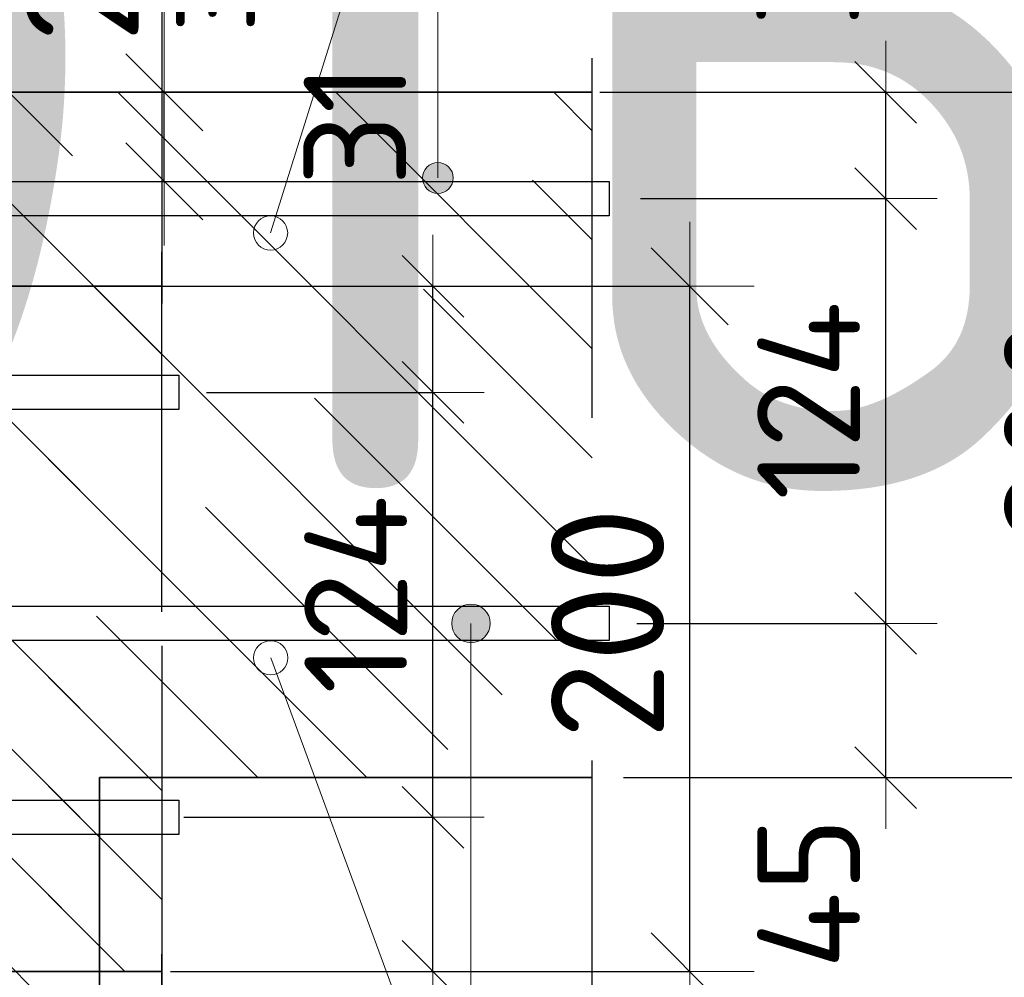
# Model space of a CAD drawing. Header units: metres. Extents: x -38 to 107, y -15 to 21.
# Tile 142 of 254: x 72.521 to 72.809, y 5.405 to 5.684. Entities that reach past the tile are written whole.
import ezdxf

# ---------------------------------------------------------------- set-up
doc = ezdxf.new("R2010")
doc.units = ezdxf.units.M
doc.header["$PDMODE"] = 65
doc.linetypes.add('______4', pattern=[0.135, 0.105, -0.03])
for name, color, linetype, lineweight in [('XR$3$Арм. стержнями верхней зоны', 180, 'Continuous', 35), ('XR$3$Арм. стержнями нижней зоны', 180, 'Continuous', 35), ('XR$3$Арм.стержн. Арматура края', 96, 'Continuous', 35), ('XR$3$Размерная линия (1)', 7, 'Continuous', 13), ('XR$3$Размерная линия_ общее', 7, 'Continuous', 13), ('XR$4$Арм. стержнями верхней зоны', 180, 'Continuous', 35), ('XR$4$Арм. стержнями нижней зоны', 180, 'Continuous', 35), ('XR$4$Арм.стержн. Арматура края', 96, 'Continuous', 35), ('XR$4$Размерная линия (1)', 7, 'Continuous', 13), ('XR$4$Размерная линия_ общее', 7, 'Continuous', 13), ('XR$5$Текст_ примечание', 7, 'Continuous', 13), ('XR$6$Арм. стержнями верхней зоны', 180, 'Continuous', 35), ('XR$6$Арм. стержнями нижней зоны', 180, 'Continuous', 35), ('XR$6$Арм.стержн. Арматура края', 96, 'Continuous', 35), ('XR$6$Размерная линия (1)', 7, 'Continuous', 13), ('XR$6$Размерная линия_ общее', 7, 'Continuous', 13)]:
    doc.layers.add(name, color=color, linetype=linetype, lineweight=lineweight)
doc.styles.add('ISOCPEUR', font='txt')
doc.dimstyles.new('DIMSTYLE_11', dxfattribs={"dimtxt": 0.033, "dimasz": 0.0375, "dimexe": 0, "dimexo": 0, "dimgap": 0.0165, "dimtad": 2, "dimdec": 0, "dimlfac": 1000, "dimrnd": 1, "dimzin": 12, "dimdsep": 46, "dimtxsty": 'ISOCPEUR', "dimblk1": 'ALL_ML_STRICH', "dimblk2": 'ALL_ML_STRICH', "dimsah": 1, "dimcen": 0, "dimclrd": 7, "dimclre": 256, "dimclrt": 7, "dimadec": 0, "dimazin": 0, "dimtfac": 1, "dimtdec": 0, "dimtix": 1, "dimtmove": 2, "dimatfit": 3, "dimfxl": 0, "dimtvp": 1.2, "dimtzin": 0, "dimlwd": 0, "dimlwe": -3, "dimarcsym": 0})
doc.dimstyles.new('DIMSTYLE_12', dxfattribs={"dimtxt": 0.03, "dimasz": 0.03, "dimexe": 0, "dimexo": 0, "dimgap": 0.015, "dimtad": 2, "dimdec": 0, "dimlfac": 1000, "dimrnd": 1, "dimzin": 12, "dimdsep": 46, "dimtxsty": 'ISOCPEUR', "dimblk1": 'ALL_ML_STRICH', "dimblk2": 'ALL_ML_STRICH', "dimsah": 1, "dimcen": 0, "dimclrd": 7, "dimclre": 256, "dimclrt": 7, "dimadec": 0, "dimazin": 0, "dimtfac": 1, "dimtdec": 0, "dimtix": 1, "dimtmove": 2, "dimatfit": 3, "dimfxl": 0, "dimtzin": 0, "dimlwd": 0, "dimlwe": -3, "dimarcsym": 0})
doc.dimstyles.new('DIMSTYLE_14', dxfattribs={"dimtxt": 0.03, "dimasz": 0.03, "dimexe": 0, "dimexo": 0, "dimgap": 0.015, "dimtad": 2, "dimdec": 0, "dimlfac": 1000, "dimrnd": 1, "dimzin": 12, "dimdsep": 46, "dimtxsty": 'ISOCPEUR', "dimblk1": 'ALL_ML_STRICH', "dimblk2": 'ALL_ML_STRICH', "dimsah": 1, "dimcen": 0, "dimclrd": 7, "dimclre": 256, "dimclrt": 7, "dimadec": 0, "dimazin": 0, "dimtfac": 1, "dimtdec": 0, "dimtix": 1, "dimtmove": 2, "dimatfit": 3, "dimfxl": 0, "dimtvp": 1.2, "dimtzin": 0, "dimlwd": 0, "dimlwe": -3, "dimarcsym": 0})
doc.dimstyles.new('DIMSTYLE_23', dxfattribs={"dimtxt": 0.03, "dimasz": 0.03, "dimexe": 0, "dimexo": 0, "dimgap": 0.015, "dimtad": 2, "dimdec": 0, "dimlfac": 1000, "dimrnd": 5, "dimzin": 12, "dimdsep": 46, "dimtxsty": 'ISOCPEUR', "dimblk1": 'ALL_ML_STRICH', "dimblk2": 'ALL_ML_STRICH', "dimsah": 1, "dimcen": 0, "dimclrd": 7, "dimclre": 256, "dimclrt": 7, "dimadec": 0, "dimazin": 0, "dimtfac": 1, "dimtdec": 0, "dimtix": 1, "dimtmove": 2, "dimatfit": 3, "dimfxl": 0, "dimtvp": 1.2, "dimtzin": 0, "dimlwd": 0, "dimlwe": -3, "dimarcsym": 0})
doc.dimstyles.new('DIMSTYLE_8', dxfattribs={"dimtxt": 0.033, "dimasz": 0.0375, "dimexe": 0, "dimexo": 0, "dimgap": 0.0165, "dimtad": 2, "dimdec": 0, "dimlfac": 1000, "dimrnd": 1, "dimzin": 12, "dimdsep": 46, "dimtxsty": 'ISOCPEUR', "dimblk1": 'ALL_ML_STRICH', "dimblk2": 'ALL_ML_STRICH', "dimsah": 1, "dimcen": 0, "dimclrd": 7, "dimclre": 256, "dimclrt": 7, "dimadec": 0, "dimazin": 0, "dimtfac": 1, "dimtdec": 0, "dimtix": 1, "dimtmove": 2, "dimatfit": 3, "dimfxl": 0, "dimtzin": 0, "dimlwd": 0, "dimlwe": -3, "dimarcsym": 0})
pattern_1 = [(135, (0, 0), (-0.031819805, -0.031819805), [0.4, -0.05, 0, -0.05]), (135, (-0.01591, -0.01591), (-0.031819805, -0.031819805), [0.8, -0.1, 0.1, -0.1])]

# ---------------------------------------------------------------- blocks, each defined once
blk = doc.blocks.new('ALL_ML_STRICH')
at = {"color": 0, "linetype": 'ByBlock', "lineweight": -2}
for p, q in [((0, -0.5), (0, 0.5)), ((-0.3, -0.3), (0.3, 0.3)), ((-1, 0), (0.5, 0))]:
    blk.add_line(p, q, dxfattribs=at)
blk = doc.blocks.new('*D86')
at = {"layer": 'DEFPOINTS', "color": 7, "linetype": 'Continuous', "lineweight": 13, "transparency": 33554687}
for p in [(72.67772, 5.66307), (72.67772, 5.46307), (72.84927, 5.46307)]:
    blk.add_point(p, dxfattribs=at)
at = {"layer": 'XR$3$Размерная линия_ общее', "color": 253, "linetype": 'Continuous', "lineweight": -2, "true_color": 0xa0a0a0, "transparency": 33554687}
for p, q in [((72.69772, 5.66307), (72.84927, 5.66307)), ((72.69772, 5.46307), (72.84927, 5.46307))]:
    blk.add_line(p, q, dxfattribs=at)
at = {"layer": 'XR$3$Размерная линия_ общее', "color": 7, "linetype": 'Continuous', "lineweight": -2, "transparency": 33554687}
blk.add_line((72.84927, 5.46307), (72.84927, 5.66307), dxfattribs=at)
at = {"layer": 'XR$3$Размерная линия_ общее', "color": 7, "linetype": 'Continuous', "lineweight": 13, "transparency": 33554687, "xscale": 0.0375, "yscale": 0.0375, "zscale": 0.0375}
for p, rotation in [((72.84927, 5.66307), 90), ((72.84927, 5.46307), 270)]:
    blk.add_blockref('ALL_ML_STRICH', p, dxfattribs=dict(at, rotation=rotation))
at = {"layer": 'XR$3$Размерная линия_ общее', "color": 7, "linetype": 'Continuous', "lineweight": 13, "transparency": 33554687, "insert": (72.82527, 5.56472), "char_height": 0.033, "width": 0.099, "attachment_point": 5, "rotation": 90, "style": 'ISOCPEUR'}
blk.add_mtext('\\A1;{200}', dxfattribs=at)
blk = doc.blocks.new('*D148')
at = {"layer": 'DEFPOINTS', "color": 7, "linetype": 'Continuous', "lineweight": 13, "transparency": 33554687}
for p in [(72.52365, 5.66307), (72.52365, 5.63707), (72.56364, 5.63707)]:
    blk.add_point(p, dxfattribs=at)
at = {"layer": 'XR$3$Размерная линия_ общее', "color": 253, "linetype": 'Continuous', "lineweight": -2, "true_color": 0xa0a0a0, "transparency": 33554687}
for p, q in [((72.54365, 5.66307), (72.56364, 5.66307)), ((72.54365, 5.63707), (72.56364, 5.63707))]:
    blk.add_line(p, q, dxfattribs=at)
at = {"layer": 'XR$3$Размерная линия_ общее', "color": 7, "linetype": 'Continuous', "lineweight": -2, "transparency": 33554687}
blk.add_line((72.56364, 5.63707), (72.56364, 5.66307), dxfattribs=at)
at = {"layer": 'XR$3$Размерная линия_ общее', "color": 7, "linetype": 'Continuous', "lineweight": 13, "transparency": 33554687, "xscale": 0.0375, "yscale": 0.0375, "zscale": 0.0375}
for p, rotation in [((72.56364, 5.66307), 90), ((72.56364, 5.63707), 270)]:
    blk.add_blockref('ALL_ML_STRICH', p, dxfattribs=dict(at, rotation=rotation))
at = {"layer": 'XR$3$Размерная линия_ общее', "color": 7, "linetype": 'Continuous', "lineweight": 13, "transparency": 33554687, "insert": (72.56317, 5.68043), "char_height": 0.027, "width": 0.00135, "attachment_point": 1, "rotation": 90, "line_spacing_factor": 0.60241, "style": 'ISOCPEUR'}
blk.add_mtext('з.с.', dxfattribs=at)
at = {"layer": 'XR$3$Размерная линия_ общее', "color": 7, "linetype": 'Continuous', "lineweight": 13, "transparency": 33554687, "insert": (72.53964, 5.70079), "char_height": 0.033, "width": 0.066, "attachment_point": 5, "rotation": 90, "style": 'ISOCPEUR'}
blk.add_mtext('\\A1;{26}', dxfattribs=at)
blk = doc.blocks.new('*D151')
at = {"layer": 'DEFPOINTS', "color": 7, "linetype": 'Continuous', "lineweight": 13, "transparency": 33554687}
for p in [(72.43463, 5.74681), (72.43463, 5.62807), (72.4897, 5.62807)]:
    blk.add_point(p, dxfattribs=at)
at = {"layer": 'XR$3$Размерная линия (1)', "color": 9, "linetype": 'Continuous', "lineweight": -2, "true_color": 0xc7c7c7, "transparency": 33554687}
for p, q in [((72.43463, 5.64807), (72.43463, 5.74681)), ((72.4897, 5.64807), (72.4897, 5.74681))]:
    blk.add_line(p, q, dxfattribs=at)
at = {"layer": 'XR$3$Размерная линия (1)', "color": 7, "linetype": 'Continuous', "lineweight": -2, "transparency": 33554687}
blk.add_line((72.43463, 5.74681), (72.4897, 5.74681), dxfattribs=at)
at = {"layer": 'XR$3$Размерная линия (1)', "color": 7, "linetype": 'Continuous', "lineweight": 13, "transparency": 33554687, "xscale": 0.03, "yscale": 0.03, "zscale": 0.03, "rotation": 180}
blk.add_blockref('ALL_ML_STRICH', (72.43463, 5.74681), dxfattribs=at)
at = {"layer": 'XR$3$Размерная линия (1)', "color": 7, "linetype": 'Continuous', "lineweight": 13, "transparency": 33554687, "xscale": 0.03, "yscale": 0.03, "zscale": 0.03}
blk.add_blockref('ALL_ML_STRICH', (72.4897, 5.74681), dxfattribs=at)
at = {"layer": 'XR$3$Размерная линия (1)', "color": 7, "linetype": 'Continuous', "lineweight": 13, "transparency": 33554687, "insert": (72.53632, 5.76949), "char_height": 0.03, "width": 0.06, "attachment_point": 5, "style": 'ISOCPEUR'}
blk.add_mtext('\\A1;{55}', dxfattribs=at)
blk = doc.blocks.new('*D207')
at = {"layer": 'DEFPOINTS', "color": 7, "linetype": 'Continuous', "lineweight": 13, "transparency": 33554687}
for p in [(72.6816, 5.50807), (72.69445, 5.46307), (72.77427, 5.46307)]:
    blk.add_point(p, dxfattribs=at)
at = {"layer": 'XR$3$Размерная линия (1)', "color": 9, "linetype": 'Continuous', "lineweight": -2, "true_color": 0xc7c7c7, "transparency": 33554687}
for p, q in [((72.7016, 5.50807), (72.77427, 5.50807)), ((72.71445, 5.46307), (72.77427, 5.46307))]:
    blk.add_line(p, q, dxfattribs=at)
at = {"layer": 'XR$3$Размерная линия (1)', "color": 7, "linetype": 'Continuous', "lineweight": -2, "transparency": 33554687}
blk.add_line((72.77427, 5.46307), (72.77427, 5.50807), dxfattribs=at)
at = {"layer": 'XR$3$Размерная линия (1)', "color": 7, "linetype": 'Continuous', "lineweight": 13, "transparency": 33554687, "xscale": 0.03, "yscale": 0.03, "zscale": 0.03}
for p, rotation in [((72.77427, 5.50807), 90), ((72.77427, 5.46307), 270)]:
    blk.add_blockref('ALL_ML_STRICH', p, dxfattribs=dict(at, rotation=rotation))
at = {"layer": 'XR$3$Размерная линия (1)', "color": 7, "linetype": 'Continuous', "lineweight": 13, "transparency": 33554687, "insert": (72.75176, 5.42931), "char_height": 0.03, "width": 0.06, "attachment_point": 5, "rotation": 90, "style": 'ISOCPEUR'}
blk.add_mtext('\\A1;{45}', dxfattribs=at)
blk = doc.blocks.new('*D208')
at = {"layer": 'DEFPOINTS', "color": 7, "linetype": 'Continuous', "lineweight": 13, "transparency": 33554687}
for p in [(72.68263, 5.63207), (72.6816, 5.50807), (72.77427, 5.50807)]:
    blk.add_point(p, dxfattribs=at)
at = {"layer": 'XR$3$Размерная линия (1)', "color": 9, "linetype": 'Continuous', "lineweight": -2, "true_color": 0xc7c7c7, "transparency": 33554687}
for p, q in [((72.70263, 5.63207), (72.77427, 5.63207)), ((72.7016, 5.50807), (72.77427, 5.50807))]:
    blk.add_line(p, q, dxfattribs=at)
at = {"layer": 'XR$3$Размерная линия (1)', "color": 7, "linetype": 'Continuous', "lineweight": -2, "transparency": 33554687}
blk.add_line((72.77427, 5.50807), (72.77427, 5.63207), dxfattribs=at)
at = {"layer": 'XR$3$Размерная линия (1)', "color": 7, "linetype": 'Continuous', "lineweight": 13, "transparency": 33554687, "xscale": 0.03, "yscale": 0.03, "zscale": 0.03}
for p, rotation in [((72.77427, 5.63207), 90), ((72.77427, 5.50807), 270)]:
    blk.add_blockref('ALL_ML_STRICH', p, dxfattribs=dict(at, rotation=rotation))
at = {"layer": 'XR$3$Размерная линия (1)', "color": 7, "linetype": 'Continuous', "lineweight": 13, "transparency": 33554687, "insert": (72.75177, 5.57307), "char_height": 0.03, "width": 0.09, "attachment_point": 5, "rotation": 90, "style": 'ISOCPEUR'}
blk.add_mtext('\\A1;{124}', dxfattribs=at)
blk = doc.blocks.new('*D209')
at = {"layer": 'DEFPOINTS', "color": 7, "linetype": 'Continuous', "lineweight": 13, "transparency": 33554687}
for p in [(72.67076, 5.66307), (72.68263, 5.63207), (72.77427, 5.63207)]:
    blk.add_point(p, dxfattribs=at)
at = {"layer": 'XR$3$Размерная линия (1)', "color": 9, "linetype": 'Continuous', "lineweight": -2, "true_color": 0xc7c7c7, "transparency": 33554687}
for p, q in [((72.69076, 5.66307), (72.77427, 5.66307)), ((72.70263, 5.63207), (72.77427, 5.63207))]:
    blk.add_line(p, q, dxfattribs=at)
at = {"layer": 'XR$3$Размерная линия (1)', "color": 7, "linetype": 'Continuous', "lineweight": -2, "transparency": 33554687}
blk.add_line((72.77427, 5.63207), (72.77427, 5.66307), dxfattribs=at)
at = {"layer": 'XR$3$Размерная линия (1)', "color": 7, "linetype": 'Continuous', "lineweight": 13, "transparency": 33554687, "xscale": 0.03, "yscale": 0.03, "zscale": 0.03}
for p, rotation in [((72.77427, 5.66307), 90), ((72.77427, 5.63207), 270)]:
    blk.add_blockref('ALL_ML_STRICH', p, dxfattribs=dict(at, rotation=rotation))
at = {"layer": 'XR$3$Размерная линия (1)', "color": 7, "linetype": 'Continuous', "lineweight": 13, "transparency": 33554687, "insert": (72.75153, 5.70036), "char_height": 0.03, "width": 0.06, "attachment_point": 5, "rotation": 90, "style": 'ISOCPEUR'}
blk.add_mtext('\\A1;{31}', dxfattribs=at)
blk = doc.blocks.new('*D394')
at = {"layer": 'DEFPOINTS', "color": 7, "linetype": 'Continuous', "lineweight": 13, "transparency": 33554687}
for p in [(72.5455, 5.60648), (72.5455, 5.40648), (72.71705, 5.40648)]:
    blk.add_point(p, dxfattribs=at)
at = {"layer": 'XR$4$Размерная линия_ общее', "color": 253, "linetype": 'Continuous', "lineweight": -2, "true_color": 0xa0a0a0, "transparency": 33554687}
for p, q in [((72.5655, 5.60648), (72.71705, 5.60648)), ((72.5655, 5.40648), (72.71705, 5.40648))]:
    blk.add_line(p, q, dxfattribs=at)
at = {"layer": 'XR$4$Размерная линия_ общее', "color": 7, "linetype": 'Continuous', "lineweight": -2, "transparency": 33554687}
blk.add_line((72.71705, 5.40648), (72.71705, 5.60648), dxfattribs=at)
at = {"layer": 'XR$4$Размерная линия_ общее', "color": 7, "linetype": 'Continuous', "lineweight": 13, "transparency": 33554687, "xscale": 0.0375, "yscale": 0.0375, "zscale": 0.0375}
for p, rotation in [((72.71705, 5.60648), 90), ((72.71705, 5.40648), 270)]:
    blk.add_blockref('ALL_ML_STRICH', p, dxfattribs=dict(at, rotation=rotation))
at = {"layer": 'XR$4$Размерная линия_ общее', "color": 7, "linetype": 'Continuous', "lineweight": 13, "transparency": 33554687, "insert": (72.69305, 5.50813), "char_height": 0.033, "width": 0.099, "attachment_point": 5, "rotation": 90, "style": 'ISOCPEUR'}
blk.add_mtext('\\A1;{200}', dxfattribs=at)
blk = doc.blocks.new('*D496')
at = {"layer": 'DEFPOINTS', "color": 7, "linetype": 'Continuous', "lineweight": 13, "transparency": 33554687}
for p in [(72.54939, 5.45148), (72.56224, 5.40648), (72.64205, 5.40648)]:
    blk.add_point(p, dxfattribs=at)
at = {"layer": 'XR$4$Размерная линия (1)', "color": 9, "linetype": 'Continuous', "lineweight": -2, "true_color": 0xc7c7c7, "transparency": 33554687}
for p, q in [((72.56939, 5.45148), (72.64205, 5.45148)), ((72.58224, 5.40648), (72.64205, 5.40648))]:
    blk.add_line(p, q, dxfattribs=at)
at = {"layer": 'XR$4$Размерная линия (1)', "color": 7, "linetype": 'Continuous', "lineweight": -2, "transparency": 33554687}
blk.add_line((72.64205, 5.40648), (72.64205, 5.45148), dxfattribs=at)
at = {"layer": 'XR$4$Размерная линия (1)', "color": 7, "linetype": 'Continuous', "lineweight": 13, "transparency": 33554687, "xscale": 0.03, "yscale": 0.03, "zscale": 0.03}
for p, rotation in [((72.64205, 5.45148), 90), ((72.64205, 5.40648), 270)]:
    blk.add_blockref('ALL_ML_STRICH', p, dxfattribs=dict(at, rotation=rotation))
at = {"layer": 'XR$4$Размерная линия (1)', "color": 7, "linetype": 'Continuous', "lineweight": 13, "transparency": 33554687, "insert": (72.61919, 5.37074), "char_height": 0.03, "width": 0.06, "attachment_point": 5, "rotation": 90, "style": 'ISOCPEUR'}
blk.add_mtext('\\A1;{45}', dxfattribs=at)
blk = doc.blocks.new('*D497')
at = {"layer": 'DEFPOINTS', "color": 7, "linetype": 'Continuous', "lineweight": 13, "transparency": 33554687}
for p in [(72.55641, 5.57548), (72.54939, 5.45148), (72.64205, 5.45148)]:
    blk.add_point(p, dxfattribs=at)
at = {"layer": 'XR$4$Размерная линия (1)', "color": 9, "linetype": 'Continuous', "lineweight": -2, "true_color": 0xc7c7c7, "transparency": 33554687}
for p, q in [((72.57641, 5.57548), (72.64205, 5.57548)), ((72.56939, 5.45148), (72.64205, 5.45148))]:
    blk.add_line(p, q, dxfattribs=at)
at = {"layer": 'XR$4$Размерная линия (1)', "color": 7, "linetype": 'Continuous', "lineweight": -2, "transparency": 33554687}
blk.add_line((72.64205, 5.45148), (72.64205, 5.57548), dxfattribs=at)
at = {"layer": 'XR$4$Размерная линия (1)', "color": 7, "linetype": 'Continuous', "lineweight": 13, "transparency": 33554687, "xscale": 0.03, "yscale": 0.03, "zscale": 0.03}
for p, rotation in [((72.64205, 5.57548), 90), ((72.64205, 5.45148), 270)]:
    blk.add_blockref('ALL_ML_STRICH', p, dxfattribs=dict(at, rotation=rotation))
at = {"layer": 'XR$4$Размерная линия (1)', "color": 7, "linetype": 'Continuous', "lineweight": 13, "transparency": 33554687, "insert": (72.61955, 5.51648), "char_height": 0.03, "width": 0.09, "attachment_point": 5, "rotation": 90, "style": 'ISOCPEUR'}
blk.add_mtext('\\A1;{124}', dxfattribs=at)
blk = doc.blocks.new('*D498')
at = {"layer": 'DEFPOINTS', "color": 7, "linetype": 'Continuous', "lineweight": 13, "transparency": 33554687}
for p in [(72.53854, 5.60648), (72.55641, 5.57548), (72.64205, 5.57548)]:
    blk.add_point(p, dxfattribs=at)
at = {"layer": 'XR$4$Размерная линия (1)', "color": 9, "linetype": 'Continuous', "lineweight": -2, "true_color": 0xc7c7c7, "transparency": 33554687}
for p, q in [((72.55854, 5.60648), (72.64205, 5.60648)), ((72.57641, 5.57548), (72.64205, 5.57548))]:
    blk.add_line(p, q, dxfattribs=at)
at = {"layer": 'XR$4$Размерная линия (1)', "color": 7, "linetype": 'Continuous', "lineweight": -2, "transparency": 33554687}
blk.add_line((72.64205, 5.57548), (72.64205, 5.60648), dxfattribs=at)
at = {"layer": 'XR$4$Размерная линия (1)', "color": 7, "linetype": 'Continuous', "lineweight": 13, "transparency": 33554687, "xscale": 0.03, "yscale": 0.03, "zscale": 0.03}
for p, rotation in [((72.64205, 5.60648), 90), ((72.64205, 5.57548), 270)]:
    blk.add_blockref('ALL_ML_STRICH', p, dxfattribs=dict(at, rotation=rotation))
at = {"layer": 'XR$4$Размерная линия (1)', "color": 7, "linetype": 'Continuous', "lineweight": 13, "transparency": 33554687, "insert": (72.61931, 5.65377), "char_height": 0.03, "width": 0.06, "attachment_point": 5, "rotation": 90, "style": 'ISOCPEUR'}
blk.add_mtext('\\A1;{31}', dxfattribs=at)
blk = doc.blocks.new('*D1043')
at = {"layer": 'DEFPOINTS', "color": 7, "linetype": 'Continuous', "lineweight": 13, "transparency": 33554687}
for p in [(72.5455, 5.60648), (72.5455, 5.40648), (72.71705, 5.40648)]:
    blk.add_point(p, dxfattribs=at)
at = {"layer": 'XR$6$Размерная линия_ общее', "color": 253, "linetype": 'Continuous', "lineweight": -2, "true_color": 0xa0a0a0, "transparency": 33554687}
for p, q in [((72.5655, 5.60648), (72.71705, 5.60648)), ((72.5655, 5.40648), (72.71705, 5.40648))]:
    blk.add_line(p, q, dxfattribs=at)
at = {"layer": 'XR$6$Размерная линия_ общее', "color": 7, "linetype": 'Continuous', "lineweight": -2, "transparency": 33554687}
blk.add_line((72.71705, 5.40648), (72.71705, 5.60648), dxfattribs=at)
at = {"layer": 'XR$6$Размерная линия_ общее', "color": 7, "linetype": 'Continuous', "lineweight": 13, "transparency": 33554687, "xscale": 0.0375, "yscale": 0.0375, "zscale": 0.0375}
for p, rotation in [((72.71705, 5.60648), 90), ((72.71705, 5.40648), 270)]:
    blk.add_blockref('ALL_ML_STRICH', p, dxfattribs=dict(at, rotation=rotation))
at = {"layer": 'XR$6$Размерная линия_ общее', "color": 7, "linetype": 'Continuous', "lineweight": 13, "transparency": 33554687, "insert": (72.69305, 5.50813), "char_height": 0.033, "width": 0.099, "attachment_point": 5, "rotation": 90, "style": 'ISOCPEUR'}
blk.add_mtext('\\A1;{200}', dxfattribs=at)
blk = doc.blocks.new('*D1133')
at = {"layer": 'DEFPOINTS', "color": 7, "linetype": 'Continuous', "lineweight": 13, "transparency": 33554687}
for p in [(72.54939, 5.45148), (72.56224, 5.40648), (72.64205, 5.40648)]:
    blk.add_point(p, dxfattribs=at)
at = {"layer": 'XR$6$Размерная линия (1)', "color": 9, "linetype": 'Continuous', "lineweight": -2, "true_color": 0xc7c7c7, "transparency": 33554687}
for p, q in [((72.56939, 5.45148), (72.64205, 5.45148)), ((72.58224, 5.40648), (72.64205, 5.40648))]:
    blk.add_line(p, q, dxfattribs=at)
at = {"layer": 'XR$6$Размерная линия (1)', "color": 7, "linetype": 'Continuous', "lineweight": -2, "transparency": 33554687}
blk.add_line((72.64205, 5.40648), (72.64205, 5.45148), dxfattribs=at)
at = {"layer": 'XR$6$Размерная линия (1)', "color": 7, "linetype": 'Continuous', "lineweight": 13, "transparency": 33554687, "xscale": 0.03, "yscale": 0.03, "zscale": 0.03}
for p, rotation in [((72.64205, 5.45148), 90), ((72.64205, 5.40648), 270)]:
    blk.add_blockref('ALL_ML_STRICH', p, dxfattribs=dict(at, rotation=rotation))
at = {"layer": 'XR$6$Размерная линия (1)', "color": 7, "linetype": 'Continuous', "lineweight": 13, "transparency": 33554687, "insert": (72.61919, 5.37074), "char_height": 0.03, "width": 0.06, "attachment_point": 5, "rotation": 90, "style": 'ISOCPEUR'}
blk.add_mtext('\\A1;{45}', dxfattribs=at)
blk = doc.blocks.new('*D1134')
at = {"layer": 'DEFPOINTS', "color": 7, "linetype": 'Continuous', "lineweight": 13, "transparency": 33554687}
for p in [(72.55599, 5.57548), (72.54939, 5.45148), (72.64205, 5.45148)]:
    blk.add_point(p, dxfattribs=at)
at = {"layer": 'XR$6$Размерная линия (1)', "color": 9, "linetype": 'Continuous', "lineweight": -2, "true_color": 0xc7c7c7, "transparency": 33554687}
for p, q in [((72.57599, 5.57548), (72.64205, 5.57548)), ((72.56939, 5.45148), (72.64205, 5.45148))]:
    blk.add_line(p, q, dxfattribs=at)
at = {"layer": 'XR$6$Размерная линия (1)', "color": 7, "linetype": 'Continuous', "lineweight": -2, "transparency": 33554687}
blk.add_line((72.64205, 5.45148), (72.64205, 5.57548), dxfattribs=at)
at = {"layer": 'XR$6$Размерная линия (1)', "color": 7, "linetype": 'Continuous', "lineweight": 13, "transparency": 33554687, "xscale": 0.03, "yscale": 0.03, "zscale": 0.03}
for p, rotation in [((72.64205, 5.57548), 90), ((72.64205, 5.45148), 270)]:
    blk.add_blockref('ALL_ML_STRICH', p, dxfattribs=dict(at, rotation=rotation))
at = {"layer": 'XR$6$Размерная линия (1)', "color": 7, "linetype": 'Continuous', "lineweight": 13, "transparency": 33554687, "insert": (72.61955, 5.51648), "char_height": 0.03, "width": 0.09, "attachment_point": 5, "rotation": 90, "style": 'ISOCPEUR'}
blk.add_mtext('\\A1;{124}', dxfattribs=at)
blk = doc.blocks.new('*D1135')
at = {"layer": 'DEFPOINTS', "color": 7, "linetype": 'Continuous', "lineweight": 13, "transparency": 33554687}
for p in [(72.53854, 5.60648), (72.55599, 5.57548), (72.64205, 5.57548)]:
    blk.add_point(p, dxfattribs=at)
at = {"layer": 'XR$6$Размерная линия (1)', "color": 9, "linetype": 'Continuous', "lineweight": -2, "true_color": 0xc7c7c7, "transparency": 33554687}
for p, q in [((72.55854, 5.60648), (72.64205, 5.60648)), ((72.57599, 5.57548), (72.64205, 5.57548))]:
    blk.add_line(p, q, dxfattribs=at)
at = {"layer": 'XR$6$Размерная линия (1)', "color": 7, "linetype": 'Continuous', "lineweight": -2, "transparency": 33554687}
blk.add_line((72.64205, 5.57548), (72.64205, 5.60648), dxfattribs=at)
at = {"layer": 'XR$6$Размерная линия (1)', "color": 7, "linetype": 'Continuous', "lineweight": 13, "transparency": 33554687, "xscale": 0.03, "yscale": 0.03, "zscale": 0.03}
for p, rotation in [((72.64205, 5.60648), 90), ((72.64205, 5.57548), 270)]:
    blk.add_blockref('ALL_ML_STRICH', p, dxfattribs=dict(at, rotation=rotation))
at = {"layer": 'XR$6$Размерная линия (1)', "color": 7, "linetype": 'Continuous', "lineweight": 13, "transparency": 33554687, "insert": (72.61931, 5.65377), "char_height": 0.03, "width": 0.06, "attachment_point": 5, "rotation": 90, "style": 'ISOCPEUR'}
blk.add_mtext('\\A1;{31}', dxfattribs=at)

msp = doc.modelspace()

# ---------------------------------------------------------------- hatches: boundary and pattern name
at = {"linetype": 'Continuous', "lineweight": 25, "transparency": 33554687}
h = msp.add_hatch(dxfattribs=at)
h.set_pattern_fill('__________540', scale=0.015, style=0, pattern_type=2)
h.set_pattern_definition(pattern_1)
h.paths.add_polyline_path([(72.5447, 5.66307), (72.2947, 5.66307), (72.2947, 5.36307), (72.5447, 5.36307)], flags=0)
h = msp.add_hatch(dxfattribs=at)
h.set_pattern_fill('__________540', scale=0.015, style=0, pattern_type=2)
h.set_pattern_definition(pattern_1)
h.paths.add_polyline_path([(72.5447, 5.66307), (72.5447, 5.46307), (72.68855, 5.46307), (72.68855, 5.66307)], flags=0)
at = {"linetype": 'Continuous', "lineweight": 13, "transparency": 33554687}
h = msp.add_hatch(dxfattribs=at)
h.set_pattern_fill('__________540', scale=0.015, style=0, pattern_type=2)
h.set_pattern_definition(pattern_1)
h.paths.add_polyline_path([(72.38074, 5.60648), (72.38074, 5.40648), (72.56291, 5.40648), (72.56291, 5.60648)], flags=0)
h = msp.add_hatch(dxfattribs=at)
h.set_pattern_fill('__________540', scale=0.015, style=0, pattern_type=2)
h.set_pattern_definition(pattern_1)
h.paths.add_polyline_path([(72.38074, 5.60648), (72.38074, 5.40648), (72.56291, 5.40648), (72.56291, 5.60648)], flags=0)
at = {"layer": 'XR$3$Арм. стержнями верхней зоны', "linetype": 'Continuous', "lineweight": 13, "transparency": 33554687}
for points in [[(72.64126, 5.64194), (72.64576, 5.64194), (72.64351, 5.64257)], [(72.64738, 5.64032), (72.63964, 5.64032), (72.63901, 5.63807)], [(72.64738, 5.64032), (72.63901, 5.63807), (72.64801, 5.63807)], [(72.64576, 5.64194), (72.64126, 5.64194), (72.63964, 5.64032)], [(72.64576, 5.64194), (72.63964, 5.64032), (72.64738, 5.64032)], [(72.64801, 5.63807), (72.63901, 5.63807), (72.63964, 5.63582)], [(72.64801, 5.63807), (72.63964, 5.63582), (72.64738, 5.63582)], [(72.64738, 5.63582), (72.63964, 5.63582), (72.64126, 5.6342)], [(72.64738, 5.63582), (72.64126, 5.6342), (72.64576, 5.6342)], [(72.64576, 5.6342), (72.64126, 5.6342), (72.64351, 5.63357)]]:
    msp.add_hatch(color=7, dxfattribs=at).paths.add_polyline_path(points)
at = {"layer": 'XR$3$Арм. стержнями нижней зоны', "linetype": 'Continuous', "lineweight": 13, "transparency": 33554687}
for points in [[(72.65036, 5.5129), (72.65598, 5.5129), (72.65317, 5.51369)], [(72.64755, 5.50807), (72.6588, 5.50807), (72.65801, 5.51088)], [(72.64755, 5.50807), (72.65801, 5.51088), (72.64833, 5.51088)], [(72.64833, 5.51088), (72.65801, 5.51088), (72.65598, 5.5129)], [(72.64833, 5.51088), (72.65598, 5.5129), (72.65036, 5.5129)], [(72.64833, 5.50525), (72.6588, 5.50807), (72.64755, 5.50807)], [(72.64833, 5.50525), (72.65801, 5.50525), (72.6588, 5.50807)], [(72.65036, 5.50323), (72.65801, 5.50525), (72.64833, 5.50525)], [(72.65036, 5.50323), (72.65598, 5.50323), (72.65801, 5.50525)], [(72.65598, 5.50323), (72.65036, 5.50323), (72.65317, 5.50244)]]:
    msp.add_hatch(color=7, dxfattribs=at).paths.add_polyline_path(points)

# ---------------------------------------------------------------- linework, layer by layer
at = {"color": 7, "linetype": 'Continuous', "lineweight": 13, "transparency": 33554687}
for p, q in [((72.59466, 5.62202), (72.64351, 5.77823)), ((72.56364, 5.66307), (72.56364, 5.72307)), ((72.5947, 5.49802), (72.65317, 5.33949))]:
    msp.add_line(p, q, dxfattribs=at)
at = {"color": 7, "linetype": '______4', "lineweight": 25, "transparency": 33554687}
for p, q in [((72.68855, 5.36307), (72.68855, 5.76307)), ((72.56291, 5.30648), (72.56291, 5.70648)), ((72.56291, 5.70648), (72.56291, 5.30648))]:
    msp.add_line(p, q, dxfattribs=at)
at = {"color": 7, "linetype": 'Continuous', "lineweight": 35, "transparency": 33554687}
for p, q in [((72.5447, 5.66307), (72.2947, 5.66307)), ((72.68855, 5.66307), (72.5447, 5.66307)), ((72.56291, 5.60648), (72.38074, 5.60648)), ((72.56291, 5.60648), (72.38074, 5.60648)), ((72.5447, 5.46307), (72.68855, 5.46307)), ((72.5447, 5.36307), (72.5447, 5.46307)), ((72.38074, 5.40648), (72.56291, 5.40648)), ((72.38074, 5.40648), (72.56291, 5.40648))]:
    msp.add_line(p, q, dxfattribs=at)
at = {"color": 7, "linetype": 'Continuous', "lineweight": 13, "transparency": 33554687}
for centre in [(72.59466, 5.62202), (72.5947, 5.49802)]:
    msp.add_circle(centre, 0.005, dxfattribs=at)
at = {"layer": 'XR$3$Арм. стержнями верхней зоны', "color": 7, "linetype": 'Continuous', "lineweight": 13, "transparency": 33554687}
for p, q in [((72.64351, 5.77823), (72.64351, 5.63807)), ((72.64351, 5.64257), (72.64351, 5.64257)), ((72.63901, 5.63807), (72.63901, 5.63807)), ((72.64801, 5.63807), (72.64801, 5.63807)), ((72.64351, 5.63357), (72.64351, 5.63357))]:
    msp.add_line(p, q, dxfattribs=at)
at = {"layer": 'XR$3$Арм. стержнями верхней зоны', "color": 4, "linetype": 'Continuous', "lineweight": 25, "transparency": 33554687}
msp.add_lwpolyline([(72.3197, 5.63707), (72.69355, 5.63707), (72.69355, 5.62707), (72.3197, 5.62707), (72.3197, 5.63707)], dxfattribs=at)
at = {"layer": 'XR$3$Арм. стержнями верхней зоны', "color": 7, "linetype": 'Continuous', "lineweight": 13, "transparency": 33554687}
msp.add_circle((72.64351, 5.63807), 0.0045, dxfattribs=at)
at = {"layer": 'XR$3$Арм. стержнями нижней зоны', "color": 7, "linetype": 'Continuous', "lineweight": 13, "transparency": 33554687}
for p, q in [((72.65317, 5.51369), (72.65317, 5.51369)), ((72.64755, 5.50807), (72.64755, 5.50807)), ((72.65317, 5.33949), (72.65317, 5.50807)), ((72.6588, 5.50807), (72.6588, 5.50807)), ((72.65317, 5.50244), (72.65317, 5.50244))]:
    msp.add_line(p, q, dxfattribs=at)
at = {"layer": 'XR$3$Арм. стержнями нижней зоны', "color": 4, "linetype": 'Continuous', "lineweight": 25, "transparency": 33554687}
msp.add_lwpolyline([(72.3197, 5.51307), (72.69355, 5.51307), (72.69355, 5.50307), (72.3197, 5.50307), (72.3197, 5.51307)], dxfattribs=at)
at = {"layer": 'XR$3$Арм. стержнями нижней зоны', "color": 7, "linetype": 'Continuous', "lineweight": 13, "transparency": 33554687}
msp.add_circle((72.65317, 5.50807), 0.00563, dxfattribs=at)
at = {"layer": 'XR$3$Арм.стержн. Арматура края', "color": 4, "linetype": 'Continuous', "lineweight": 25, "transparency": 33554687}
for points in [[(72.35299, 5.63707), (72.69355, 5.63707), (72.69355, 5.62707)], [(72.69355, 5.62707), (72.35368, 5.62707)], [(72.35368, 5.51307), (72.69355, 5.51307), (72.69355, 5.50307), (72.35299, 5.50307)]]:
    msp.add_lwpolyline(points, dxfattribs=at)
at = {"layer": 'XR$4$Арм. стержнями верхней зоны', "color": 4, "linetype": 'Continuous', "lineweight": 25, "transparency": 33554687}
msp.add_lwpolyline([(72.15574, 5.58048), (72.56791, 5.58048), (72.56791, 5.57048), (72.15574, 5.57048), (72.15574, 5.58048)], dxfattribs=at)
at = {"layer": 'XR$4$Арм. стержнями нижней зоны', "color": 4, "linetype": 'Continuous', "lineweight": 25, "transparency": 33554687}
msp.add_lwpolyline([(72.15574, 5.45648), (72.56791, 5.45648), (72.56791, 5.44648), (72.15574, 5.44648), (72.15574, 5.45648)], dxfattribs=at)
at = {"layer": 'XR$4$Арм.стержн. Арматура края', "color": 4, "linetype": 'Continuous', "lineweight": 25, "transparency": 33554687}
for points in [[(72.1843, 5.58048), (72.56791, 5.58048), (72.56791, 5.57048), (72.185, 5.57048)], [(72.185, 5.45648), (72.56791, 5.45648), (72.56791, 5.44648)], [(72.56791, 5.44648), (72.1843, 5.44648)]]:
    msp.add_lwpolyline(points, dxfattribs=at)
at = {"layer": 'XR$6$Арм. стержнями верхней зоны', "color": 4, "linetype": 'Continuous', "lineweight": 25, "transparency": 33554687}
msp.add_lwpolyline([(72.15574, 5.58048), (72.56791, 5.58048), (72.56791, 5.57048), (72.15574, 5.57048), (72.15574, 5.58048)], dxfattribs=at)
at = {"layer": 'XR$6$Арм. стержнями нижней зоны', "color": 4, "linetype": 'Continuous', "lineweight": 25, "transparency": 33554687}
msp.add_lwpolyline([(72.15574, 5.45648), (72.56791, 5.45648), (72.56791, 5.44648), (72.15574, 5.44648), (72.15574, 5.45648)], dxfattribs=at)
at = {"layer": 'XR$6$Арм.стержн. Арматура края', "color": 4, "linetype": 'Continuous', "lineweight": 25, "transparency": 33554687}
for points in [[(72.1843, 5.58048), (72.56791, 5.58048), (72.56791, 5.57048), (72.185, 5.57048)], [(72.185, 5.45648), (72.56791, 5.45648), (72.56791, 5.44648)], [(72.56791, 5.44648), (72.1843, 5.44648)]]:
    msp.add_lwpolyline(points, dxfattribs=at)

# ---------------------------------------------------------------- texts
at = {"layer": 'XR$5$Текст_ примечание', "color": 7, "linetype": 'Continuous', "lineweight": 35, "transparency": 33554687, "insert": (70.35063, 5.54671), "char_height": 0.25, "width": 2.7437149, "attachment_point": 7, "style": 'ISOCPEUR'}
msp.add_mtext('\\W0.96;ГОСТ 34028-2016', dxfattribs=at)

# ---------------------------------------------------------------- dimensions: what is measured, and where the dimension line sits
at = {"layer": 'XR$3$Размерная линия (1)', "color": 7, "linetype": 'Continuous', "lineweight": 13, "transparency": 33554687}
dim = msp.add_linear_dim(base=(72.4897, 5.74681), p1=(72.43463, 5.64807), p2=(72.4897, 5.64807), dimstyle='DIMSTYLE_23', override={"dimpost": '<>', "dimclrd": 7, "dimclre": 9, "dimclrt": 7, "dimlwd": 0, "dimlwe": 65533}, dxfattribs=at)
dim.commit()
dim.dimension.update_dxf_attribs({"geometry": '*D151', "text_midpoint": (72.53632, 5.76949), "dimtype": 160})
for base, p1, p2, dimstyle, picture, middle in [((72.77427, 5.66307), (72.70263, 5.63207), (72.69076, 5.66307), 'DIMSTYLE_14', '*D209', (72.75153, 5.70036)), ((72.77427, 5.63207), (72.7016, 5.50807), (72.70263, 5.63207), 'DIMSTYLE_12', '*D208', (72.75177, 5.57307)), ((72.77427, 5.50807), (72.71445, 5.46307), (72.7016, 5.50807), 'DIMSTYLE_14', '*D207', (72.75176, 5.42931))]:
    dim = msp.add_linear_dim(base=base, p1=p1, p2=p2, angle=90, dimstyle=dimstyle, override={"dimpost": '<>', "dimclrd": 7, "dimclre": 9, "dimclrt": 7, "dimlwd": 0, "dimlwe": 65533}, dxfattribs=at)
    dim.commit()
    dim.dimension.update_dxf_attribs({"geometry": picture, "text_midpoint": middle, "dimtype": 160})
at = {"layer": 'XR$3$Размерная линия_ общее', "color": 7, "linetype": 'Continuous', "lineweight": 13, "transparency": 33554687}
dim = msp.add_linear_dim(base=(72.56364, 5.66307), p1=(72.54365, 5.63707), p2=(72.54365, 5.66307), angle=90, text='<>\\Xз.с.', dimstyle='DIMSTYLE_11', override={"dimpost": '<>', "dimclrd": 7, "dimclre": 253, "dimclrt": 7, "dimlwd": 0, "dimlwe": 65533}, dxfattribs=at)
dim.commit()
dim.dimension.update_dxf_attribs({"geometry": '*D148', "text_midpoint": (72.53964, 5.70079), "dimtype": 160})
dim = msp.add_linear_dim(base=(72.84927, 5.66307), p1=(72.69772, 5.46307), p2=(72.69772, 5.66307), angle=90, dimstyle='DIMSTYLE_8', override={"dimpost": '<>', "dimclrd": 7, "dimclre": 253, "dimclrt": 7, "dimlwd": 0, "dimlwe": 65533}, dxfattribs=at)
dim.commit()
dim.dimension.update_dxf_attribs({"geometry": '*D86', "text_midpoint": (72.82527, 5.56472), "dimtype": 160})
at = {"layer": 'XR$4$Размерная линия (1)', "color": 7, "linetype": 'Continuous', "lineweight": 13, "transparency": 33554687}
for base, p1, p2, dimstyle, picture, middle in [((72.64205, 5.60648), (72.57641, 5.57548), (72.55854, 5.60648), 'DIMSTYLE_14', '*D498', (72.61931, 5.65377)), ((72.64205, 5.57548), (72.56939, 5.45148), (72.57641, 5.57548), 'DIMSTYLE_12', '*D497', (72.61955, 5.51648)), ((72.64205, 5.45148), (72.58224, 5.40648), (72.56939, 5.45148), 'DIMSTYLE_14', '*D496', (72.61919, 5.37074))]:
    dim = msp.add_linear_dim(base=base, p1=p1, p2=p2, angle=90, dimstyle=dimstyle, override={"dimpost": '<>', "dimclrd": 7, "dimclre": 9, "dimclrt": 7, "dimlwd": 0, "dimlwe": 65533}, dxfattribs=at)
    dim.commit()
    dim.dimension.update_dxf_attribs({"geometry": picture, "text_midpoint": middle, "dimtype": 160})
at = {"layer": 'XR$4$Размерная линия_ общее', "color": 7, "linetype": 'Continuous', "lineweight": 13, "transparency": 33554687}
dim = msp.add_linear_dim(base=(72.71705, 5.60648), p1=(72.5655, 5.40648), p2=(72.5655, 5.60648), angle=90, dimstyle='DIMSTYLE_8', override={"dimpost": '<>', "dimclrd": 7, "dimclre": 253, "dimclrt": 7, "dimlwd": 0, "dimlwe": 65533}, dxfattribs=at)
dim.commit()
dim.dimension.update_dxf_attribs({"geometry": '*D394', "text_midpoint": (72.69305, 5.50813), "dimtype": 160})
at = {"layer": 'XR$6$Размерная линия (1)', "color": 7, "linetype": 'Continuous', "lineweight": 13, "transparency": 33554687}
for base, p1, p2, dimstyle, picture, middle in [((72.64205, 5.60648), (72.57599, 5.57548), (72.55854, 5.60648), 'DIMSTYLE_14', '*D1135', (72.61931, 5.65377)), ((72.64205, 5.57548), (72.56939, 5.45148), (72.57599, 5.57548), 'DIMSTYLE_12', '*D1134', (72.61955, 5.51648)), ((72.64205, 5.45148), (72.58224, 5.40648), (72.56939, 5.45148), 'DIMSTYLE_14', '*D1133', (72.61919, 5.37074))]:
    dim = msp.add_linear_dim(base=base, p1=p1, p2=p2, angle=90, dimstyle=dimstyle, override={"dimpost": '<>', "dimclrd": 7, "dimclre": 9, "dimclrt": 7, "dimlwd": 0, "dimlwe": 65533}, dxfattribs=at)
    dim.commit()
    dim.dimension.update_dxf_attribs({"geometry": picture, "text_midpoint": middle, "dimtype": 160})
at = {"layer": 'XR$6$Размерная линия_ общее', "color": 7, "linetype": 'Continuous', "lineweight": 13, "transparency": 33554687}
dim = msp.add_linear_dim(base=(72.71705, 5.60648), p1=(72.5655, 5.40648), p2=(72.5655, 5.60648), angle=90, dimstyle='DIMSTYLE_8', override={"dimpost": '<>', "dimclrd": 7, "dimclre": 253, "dimclrt": 7, "dimlwd": 0, "dimlwe": 65533}, dxfattribs=at)
dim.commit()
dim.dimension.update_dxf_attribs({"geometry": '*D1043', "text_midpoint": (72.69305, 5.50813), "dimtype": 160})

doc.saveas('drawing.dxf')
